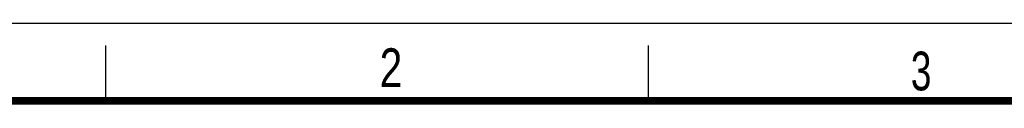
# Model space of a CAD drawing. Header units: millimetres. Extents: x 0 to 210, y 0 to 297.
# Tile 11 of 12: x 48 to 137, y 290 to 297. Entities that reach past the tile are written whole.
import ezdxf

# ---------------------------------------------------------------- set-up
doc = ezdxf.new("R2010")
doc.units = ezdxf.units.MM
doc.header["$LTSCALE"] = 19.36
doc.layers.get('0').update_dxf_attribs({"linetype": 'CONTINUOUS'})
doc.styles.add('TEXTSTYLE_2', font='txt', dxfattribs={"width": 0.75})

msp = doc.modelspace()

# ---------------------------------------------------------------- linework, layer by layer
at = {"color": 2, "linetype": 'CONTINUOUS'}
for p, q in [((0, 297), (210, 297)), ((56, 290), (56, 295)), ((105, 290), (105, 295))]:
    msp.add_line(p, q, dxfattribs=at)
at = {"color": 7, "linetype": 'CONTINUOUS', "const_width": 0.7}
msp.add_lwpolyline([(7, 290), (203, 290)], dxfattribs=at)

# ---------------------------------------------------------------- texts
at = {"color": 5, "linetype": 'CONTINUOUS', "style": 'TEXTSTYLE_2'}
for s, width, p in [('2', 0.785714, (80.731379, 291.239583)), ('3', 0.714286, (128.683914, 290.942865))]:
    msp.add_text(s, height=3.5, dxfattribs=dict(at, width=width)).set_placement(p)

doc.saveas('drawing.dxf')
